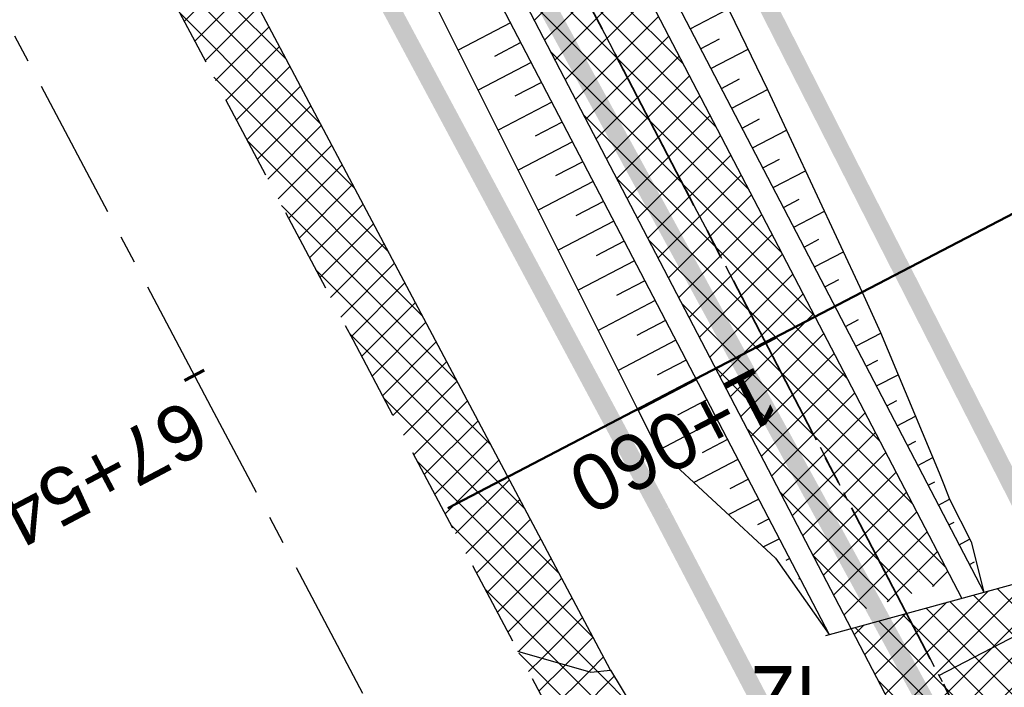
# Model space of a CAD drawing. Header units: metres. Extents: x 7529682 to 7533711, y 5721195 to 5727842.
# Tile 176 of 232: x 7530197 to 7530219, y 5726853 to 5726868. Entities that reach past the tile are written whole.
import ezdxf

# ---------------------------------------------------------------- set-up
doc = ezdxf.new("R2010")
doc.units = ezdxf.units.M
for name, pattern in [('817-dzialki-09-05-04$0$HIDDEN', [0.375, 0.25, -0.125]), ('ACAD_ISO05W100', [33, 24, -3, 0, -3, 0, -3]), ('CENTER', [50.800000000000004, 31.75, -6.35, 6.35, -6.35]), ('CENTER2', [28.575000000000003, 19.05, -3.175, 3.175, -3.175]), ('HIDDEN', [9.524999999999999, 6.35, -3.175])]:
    doc.linetypes.add(name, pattern=pattern)
for name, color, linetype in [('C-DROGI-SYTUACJA', 7, 'Continuous'), ('C-DROGI-SYTUACJA-ETYKIETY', 7, 'Continuous'), ('D-hatch-pobocza', 131, 'Continuous'), ('D-hatch-zjazdy-BA', 244, 'Continuous'), ('D-hatch-zjazdy-kruszywo', 111, 'Continuous'), ('D-pobocza', 60, 'Continuous'), ('D-rowy', 160, 'Continuous'), ('D-skarpa', 2, 'Continuous'), ('D-skarpa-kreskowanie', 2, 'Continuous')]:
    doc.layers.add(name, color=color, linetype=linetype)
for name, color, linetype, lineweight, true_color in [('D-hatch-ciag-pieszo-rowerowy', 7, 'Continuous', 13, 0xff9f80), ('D-LR-etap-III', 7, '817-dzialki-09-05-04$0$HIDDEN', 50, 0x00008f), ('D-przekroje-pop', 7, 'Continuous', 50, 0x000099)]:
    doc.layers.add(name, color=color, linetype=linetype, lineweight=lineweight, true_color=true_color)
for name, color, linetype, lineweight in [('D-krawędzie', 3, 'Continuous', 30), ('D-obrzeża', 2, 'Continuous', 30), ('D-oś', 10, 'CENTER', 30), ('D-pas-drogowy', 7, 'ACAD_ISO05W100', 50), ('D-zjazdy', 202, 'Continuous', 30), ('D-zjazdy-opis', 202, 'Continuous', 30)]:
    doc.layers.add(name, color=color, linetype=linetype, lineweight=lineweight)
doc.layers.add('poprzeczki', color=7, linetype='Continuous', true_color=0x0000c7)
doc.styles.add('2mm08', font='arial.ttf', dxfattribs={"width": 0.8})
doc.styles.get("Standard").update_dxf_attribs({"font": 'arial.ttf'})
pattern_1 = [(45, (0.8765760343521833, 0.4840681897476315), (-0.3367596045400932, 0.3367596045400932), []), (135, (0.8765760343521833, 0.4840681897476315), (-0.3367596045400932, -0.3367596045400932), [])]
pattern_2 = [(45, (0, 0), (-0.3367596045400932, 0.3367596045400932), []), (135, (0, 0), (-0.3367596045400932, -0.3367596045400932), [])]

# ---------------------------------------------------------------- blocks, each defined once
blk = doc.blocks.new('AeccTickLine')
at = {"color": 0, "linetype": 'ByBlock', "lineweight": -2}
blk.add_line((0, 1), (-3.673819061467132e-16, -1), dxfattribs=at)

msp = doc.modelspace()

# ---------------------------------------------------------------- hatches: boundary and pattern name
at = {"layer": 'D-hatch-ciag-pieszo-rowerowy'}
h = msp.add_hatch(dxfattribs=at)
h.set_pattern_fill('ANSI37', color=256, scale=0.15, style=0)
h.set_pattern_definition(pattern_1)
h.paths.add_polyline_path([(7530123.559213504, 5727032.0472378), (7530121.363431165, 5727030.851983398), (7530132.878471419, 5727009.502004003), (7530158.915773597, 5726960.858151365), (7530182.682878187, 5726916.746119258), (7530203.558300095, 5726876.949199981), (7530215.075437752, 5726854.837069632), (7530217.476586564, 5726855.638899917), (7530205.773892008, 5726878.107287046), (7530184.890337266, 5726917.919710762), (7530161.118272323, 5726962.040949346), (7530135.080715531, 5727010.685277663)])
at = {"layer": 'D-hatch-pobocza'}
h = msp.add_hatch(dxfattribs=at)
h.set_pattern_fill('ANSI37', color=256, scale=0.15, style=0)
h.set_pattern_definition(pattern_2)
h.paths.add_polyline_path([(7530159.28, 5726948.82), (7530146.429999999, 5726973.35), (7530133.179999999, 5726997.96), (7530120.769999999, 5727021.75), (7530102.37, 5727056.4), (7530093.404664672, 5727074.093035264), (7530092.053597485, 5727072.892086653), (7530098.687472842, 5727060.36179238), (7530131.997785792, 5726997.210008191), (7530163.821737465, 5726937.096607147), (7530204.081352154, 5726861.012519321), (7530207.770984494, 5726854.046852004), (7530209.4, 5726853.58), (7530209.844131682, 5726853.621519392), (7530193.42, 5726884.56), (7530185.309999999, 5726899.91), (7530173.059999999, 5726923.22)])
at = {"layer": 'D-hatch-zjazdy-BA'}
h = msp.add_hatch(dxfattribs=at)
h.set_pattern_fill('ANSI37', color=256, scale=0.15, style=0)
h.set_pattern_definition(pattern_1)
h.paths.add_polyline_path([(7530218.818575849, 5726855.542377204), (7530215.223056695, 5726854.553651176), (7530216.574564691, 5726851.958846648), (7530220.029018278, 5726853.191564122)])
at = {"layer": 'D-hatch-zjazdy-kruszywo'}
h = msp.add_hatch(dxfattribs=at)
h.set_pattern_fill('ANSI37', color=256, scale=0.15, style=0)
h.set_pattern_definition(pattern_2)
h.paths.add_polyline_path([(7530209.844131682, 5726853.621519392), (7530209.4, 5726853.58), (7530207.770984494, 5726854.046852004), (7530211.150684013, 5726847.666307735), (7530212.464239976, 5726849.277466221)])

# ---------------------------------------------------------------- linework, layer by layer
at = {"layer": 'C-DROGI-SYTUACJA', "color": 10, "linetype": 'CENTER2', "lineweight": 35, "ltscale": 0.2}
msp.add_lwpolyline([(7529994.784814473, 5727271.452278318), (7530014.918624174, 5727233.117987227), (7530030.611190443, 5727203.571422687), (7530048.95165067, 5727168.884096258), (7530066.58439081, 5727135.608591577), (7530088.791572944, 5727092.929201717), (7530119.442360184, 5727037.047053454), (7530133.979593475, 5727010.093640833), (7530160.01702296, 5726961.449550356), (7530183.786607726, 5726917.332915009), (7530204.666096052, 5726877.528243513), (7530227.908566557, 5726832.904262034), (7530259.102442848, 5726774.825526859, 0.06358496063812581), (7530264.988877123, 5726766.578101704), (7530268.469625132, 5726762.818326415, -0.06508397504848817), (7530272.968742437, 5726756.474687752), (7530281.4242284, 5726740.503672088, -0.06508397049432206), (7530284.141528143, 5726733.216691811), (7530284.890711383, 5726729.972348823, 0.06446268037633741), (7530289.361782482, 5726717.936811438), (7530322.483990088, 5726654.998261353), (7530339.922145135, 5726621.886334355)], format="xyb", dxfattribs=at)
at = {"layer": 'D-krawędzie', "linetype": 'HIDDEN', "ltscale": 0.3}
msp.add_lwpolyline([(7529971.475882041, 5727300.786382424), (7530006.701701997, 5727234.141132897), (7530044.198460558, 5727163.133456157), (7530082.890091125, 5727090.20043586), (7530098.687472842, 5727060.36179238), (7530131.997785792, 5726997.210008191), (7530163.821737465, 5726937.096607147), (7530204.081352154, 5726861.012519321), (7530247.819962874, 5726778.438272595), (7530252.219999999, 5726770.26), (7530259.735272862, 5726756.89951491), (7530263.781713, 5726749.286762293), (7530270.196482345, 5726737.095956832), (7530272.433334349, 5726732.818899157), (7530276.00888925, 5726725.597700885), (7530279.7, 5726718.02), (7530284.501430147, 5726708.939695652), (7530291.375516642, 5726695.939652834), (7530296.045865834, 5726687.107244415), (7530304.46414878, 5726671.186868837), (7530316.603827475, 5726648.181421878)], dxfattribs=at)
at = {"layer": 'D-LR-etap-III', "ltscale": 10, "flags": 128}
msp.add_lwpolyline([(7531750.474471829, 5723895.103125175, 0.4, 0.4, 0), (7531750.505, 5723895.13, 0.4, 0.4, 0), (7531682.71, 5724022.92, 0.4, 0.4, 0), (7531619.177023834, 5724147.203692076, 0.4, 0.4, 0), (7531592.308960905, 5724198.48863389, 0.4, 0.4, 0), (7531553.263875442, 5724272.918564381, 0.4, 0.4, 0), (7531504.019999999, 5724366.79, 0.4, 0.4, 0), (7531482.09, 5724407.62, 0.4, 0.4, 0), (7531412.350402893, 5724541.182759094, 0.4, 0.4, 0), (7531388.463669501, 5724586.929768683, 0.4, 0.4, 0), (7531345.12, 5724669.94, 0.4, 0.4, 0), (7531127.66, 5725081.67, 0.4, 0.4, 0), (7531059.253139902, 5725211.040795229, 0.4, 0.4, 0), (7531008.007244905, 5725307.953830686, 0.4, 0.4, 0), (7530964.181635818, 5725390.835555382, 0.4, 0.4, 0), (7530914.557354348, 5725484.683561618, 0.4, 0.4, 0), (7530865.243241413, 5725577.493975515, 0.4, 0.4, 0), (7530840.085257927, 5725624.058651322, 0.4, 0.4, 0), (7530802.559525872, 5725694.924584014, 0.4, 0.4, 0), (7530755.54, 5725787.51, 0.4, 0.4, 0), (7530708.717810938, 5725876.303221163, 0.4, 0.4, 0), (7530695.12, 5725902.09, 0.4, 0.4, 0), (7530642.91397006, 5726001.07839487, 0.4, 0.4, 0), (7530634.934723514, 5726016.146615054, 0.4, 0.4, 0), (7530610.820000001, 5726061.929999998, 0.4, 0.4, 0), (7530610.820000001, 5726061.929999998, 0.4, 0.4, 0), (7530607.21, 5726063.51, 0.4, 0.4, 0), (7530597.42, 5726080.68, 0.4, 0.4, 0), (7530591.16, 5726088.44, 0.4, 0.4, 0), (7530581.28, 5726107.21, 0.4, 0.4, 0), (7530571.29, 5726130.56, 0.4, 0.4, 0), (7530549.554994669, 5726171.527317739, 0.4, 0.4, 0), (7530531.014309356, 5726206.473807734, 0.4, 0.4, 0), (7530516.461208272, 5726236.016618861, 0.4, 0.4, 0), (7530500.798929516, 5726266.141265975, 0.4, 0.4, 0), (7530491.349999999, 5726283.94, 0.4, 0.4, 0), (7530482.4, 5726303.41, 0.4, 0.4, 0), (7530482.4, 5726303.41, 0.4, 0.4, 0), (7530450.41, 5726357.28, 0.4, 0.4, 0), (7530397.759396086, 5726458.499907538, 0.4, 0.4, 0), (7530334.707815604, 5726583.664702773, 0.4, 0.4, 0), (7530303.939274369, 5726645.167943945, 0.4, 0.4, 0), (7530300.509779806, 5726651.777515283, 0.4, 0.4, 0), (7530289.213532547, 5726671.966724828, 0.4, 0.4, 0), (7530281.54, 5726685.57, 0.4, 0.4, 0), (7530261.37085633, 5726724.163374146, 0.4, 0.4, 0), (7530254.03, 5726738.21, 0.4, 0.4, 0), (7530197.219999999, 5726845.06, 0.4, 0.4, 0), (7530194.71, 5726849.15, 0.4, 0.4, 0), (7530195.92, 5726850.75, 0.4, 0.4, 0), (7530170.546669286, 5726892.961489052, 0.4, 0.4, 0), (7530143.174718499, 5726945.065838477, 0.4, 0.4, 0), (7530105.059999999, 5727018.32, 0.4, 0.4, 0), (7530100.059999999, 5727027.16, 0.4, 0.4, 0), (7530062.318670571, 5727099.625398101, 0.4, 0.4, 0), (7530015.378537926, 5727189.420463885, 0.4, 0.4, 0), (7529983.207960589, 5727250.206596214, 0.4, 0.4, 0), (7529953.284293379, 5727306.74720398, 0.4, 0.4, 0), (7529900.67053443, 5727406.15903814, 0.4, 0.4, 0), (7529890.630239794, 5727425.131178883, 0.4, 0.4, 0), (7529875.155383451, 5727454.426350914, 0.4, 0.4, 0), (7529857.560096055, 5727487.787346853, 0.4, 0.4, 0), (7529835.194401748, 5727530.19312405, 0.4, 0.4, 0), (7529811.740544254, 5727574.662079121, 0.4, 0.4, 0), (7529792.101859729, 5727611.922638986, 0.4, 0.4, 0), (7529768.066117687, 5727657.469613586, 0.4, 0.4, 0), (7529755.210566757, 5727682.131373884, 0.4, 0.4, 0), (7529753.309999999, 5727681.13, 0.4, 0.4, 0), (7529739.21, 5727707.77, 0.4, 0.4, 0), (7529735.394745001, 5727711.251990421, 0.4, 0.4, 0), (7529725.42, 5727730.2, 0.4, 0.4, 0), (7529723.55, 5727729.88, 0.4, 0.4, 0), (7529695.566668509, 5727782.932080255, 0.4, 0.4, 0), (7529717.67971874, 5727794.024357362, 0.4, 0.4, 0), (7529736.274870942, 5727758.647400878, 0.4, 0.4, 0), (7529736.274870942, 5727758.647400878, 0.4, 0.4, 0), (7529744.511003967, 5727750.406106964, 0.4, 0.4, 0), (7529744.511003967, 5727750.406106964, 0.4, 0.4, 0), (7529750.282568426, 5727738.549848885, 0.4, 0.4, 0), (7529777.108510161, 5727687.569424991, 0.4, 0.4, 0), (7529796.51537536, 5727651.329932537, 0.4, 0.4, 0), (7529814.937945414, 5727616.793170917, 0.4, 0.4, 0), (7529839.006722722, 5727572.303976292, 0.4, 0.4, 0), (7529860.617626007, 5727532.509108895, 0.4, 0.4, 0), (7529882.348967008, 5727491.504261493, 0.4, 0.4, 0), (7529904.865139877, 5727449.096370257, 0.4, 0.4, 0), (7529920.747384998, 5727418.884773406, 0.4, 0.4, 0), (7529946.676504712, 5727368.547487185, 0.4, 0.4, 0), (7529972.024701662, 5727320.573310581, 0.4, 0.4, 0), (7529987.740014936, 5727290.153392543, 0.4, 0.4, 0), (7529996.497385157, 5727273.661630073, 0.4, 0.4, 0), (7530017.541471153, 5727234.202689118, 0.4, 0.4, 0), (7530033.053657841, 5727204.864166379, 0.4, 0.4, 0), (7530051.622983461, 5727170.222745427, 0.4, 0.4, 0), (7530069.276612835, 5727137.015751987, 0.4, 0.4, 0), (7530089.385386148, 5727097.533639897, 0.4, 0.4, 0), (7530109.712512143, 5727060.746615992, 0.4, 0.4, 0), (7530136.769722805, 5727011.640131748, 0.4, 0.4, 0), (7530162.446686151, 5726962.743777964, 0.4, 0.4, 0), (7530187.674104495, 5726916.992101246, 0.4, 0.4, 0), (7530207.820739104, 5726879.335323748, 0.4, 0.4, 0), (7530230.625609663, 5726834.518686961, 0.4, 0.4, 0), (7530262.288093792, 5726776.61832811, 0.4, 0.4, 0), (7530277.509672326, 5726760.213143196, 0.4, 0.4, 0), (7530286.036865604, 5726744.106684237, 0.4, 0.4, 0), (7530288.097472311, 5726735.884066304, 0.4, 0.4, 0), (7530290.393870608, 5726725.046963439, 0.4, 0.4, 0), (7530296.17664807, 5726713.582980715, 0.4, 0.4, 0), (7530302.726195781, 5726701.18226779, 0.4, 0.4, 0), (7530325.685047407, 5726657.466383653, 0.4, 0.4, 0), (7530343.243978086, 5726623.648592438, 0.4, 0.4, 0), (7530360.229820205, 5726591.746871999, 0.4, 0.4, 0), (7530383.20855044, 5726548.059469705, 0.4, 0.4, 0), (7530406.017875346, 5726503.605514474, 0.4, 0.4, 0), (7530427.464919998, 5726462.620289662, 0.4, 0.4, 0), (7530447.9278544, 5726424.388014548, 0.4, 0.4, 0), (7530471.126878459, 5726379.920667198, 0.4, 0.4, 0), (7530490.501003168, 5726343.033350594, 0.4, 0.4, 0), (7530509.499458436, 5726306.733076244, 0.4, 0.4, 0), (7530529.890269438, 5726267.244072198, 0.4, 0.4, 0), (7530543.852446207, 5726238.990319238, 0.4, 0.4, 0), (7530554.808897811, 5726218.943990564, 0.4, 0.4, 0), (7530559.027108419, 5726212.223286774, 0.4, 0.4, 0), (7530563.060988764, 5726206.409670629, 0.4, 0.4, 0), (7530566.93354971, 5726200.463543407, 0.4, 0.4, 0), (7530569.771022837, 5726194.901501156, 0.4, 0.4, 0), (7530571.47319415, 5726191.282350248, 0.4, 0.4, 0), (7530572.839142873, 5726188.024533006, 0.4, 0.4, 0), (7530575.295071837, 5726182.034664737, 0.4, 0.4, 0), (7530579.736851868, 5726173.306070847, 0.4, 0.4, 0), (7530583.3, 5726167.41, 0.4, 0.4, 0), (7530593.4, 5726163.33, 0.4, 0.4, 0), (7530598.618375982, 5726155.264489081, 0.4, 0.4, 0), (7530608.258304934, 5726140.497132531, 0.4, 0.4, 0), (7530603.269999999, 5726136.83, 0.4, 0.4, 0), (7530606.53, 5726131.84, 0.4, 0.4, 0), (7530604.239057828, 5726124.21679044, 0.4, 0.4, 0), (7530605.847136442, 5726121.630127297, 0.4, 0.4, 0), (7530608.971611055, 5726116.164124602, 0.4, 0.4, 0), (7530618.114293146, 5726097.791111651, 0.4, 0.4, 0), (7530651.213125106, 5726034.959524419, 0.4, 0.4, 0), (7530670.243741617, 5725998.61095082, 0.4, 0.4, 0), (7530698.075474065, 5725945.952624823, 0.4, 0.4, 0), (7530716.505955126, 5725911.3051464, 0.4, 0.4, 0), (7530735.223454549, 5725875.667401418, 0.4, 0.4, 0), (7530752.504235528, 5725842.154920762, 0.4, 0.4, 0), (7530778.310652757, 5725793.501254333, 0.4, 0.4, 0), (7530797.499961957, 5725756.381811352, 0.4, 0.4, 0), (7530812.518974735, 5725728.28874362, 0.4, 0.4, 0), (7530820.039295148, 5725713.160404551, 0.4, 0.4, 0), (7530822.422446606, 5725710.193574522, 0.4, 0.4, 0), (7530833.154893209, 5725688.800634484, 0.4, 0.4, 0), (7530849.629354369, 5725656.158601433, 0.4, 0.4, 0), (7530867.98290276, 5725621.963939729, 0.4, 0.4, 0), (7530872.629809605, 5725612.88760475, 0.4, 0.4, 0), (7530880.354488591, 5725597.594500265, 0.4, 0.4, 0), (7530883.839446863, 5725593.389159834, 0.4, 0.4, 0), (7530891.782113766, 5725587.763349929, 0.4, 0.4, 0), (7530895.038670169, 5725584.280746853, 0.4, 0.4, 0), (7530897.033644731, 5725580.941110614, 0.4, 0.4, 0), (7530900.951646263, 5725579.945856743, 0.4, 0.4, 0), (7530904.80970798, 5725571.977328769, 0.4, 0.4, 0), (7530903.682362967, 5725568.566434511, 0.4, 0.4, 0), (7530908.900614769, 5725558.844845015, 0.4, 0.4, 0), (7530910.252030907, 5725545.671606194, 0.4, 0.4, 0), (7530912.872986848, 5725538.645543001, 0.4, 0.4, 0), (7530945.278171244, 5725478.464284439, 0.4, 0.4, 0), (7530959.692318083, 5725450.24628822, 0.4, 0.4, 0), (7531002.82670893, 5725368.192370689, 0.4, 0.4, 0), (7531044.703532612, 5725290.314293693, 0.4, 0.4, 0), (7531064.098839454, 5725253.212562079, 0.4, 0.4, 0), (7531083.010253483, 5725216.677517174, 0.4, 0.4, 0), (7531113.013137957, 5725158.465613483, 0.4, 0.4, 0), (7531137.364304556, 5725113.07076138, 0.4, 0.4, 0), (7531150.830830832, 5725086.711759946, 0.4, 0.4, 0), (7531159.745663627, 5725076.640848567, 0.4, 0.4, 0), (7531166.309999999, 5725074.58, 0.4, 0.4, 0), (7531172.29, 5725062.58, 0.4, 0.4, 0), (7531170.589828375, 5725055.605912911, 0.4, 0.4, 0), (7531173.732823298, 5725044.080706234, 0.4, 0.4, 0), (7531215.342008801, 5724964.859648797, 0.4, 0.4, 0), (7531238.054496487, 5724921.684649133, 0.4, 0.4, 0), (7531262.389821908, 5724875.282876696, 0.4, 0.4, 0), (7531295.587160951, 5724811.265731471, 0.4, 0.4, 0), (7531348.487908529, 5724712.362812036, 0.4, 0.4, 0), (7531363.740817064, 5724682.68394264, 0.4, 0.4, 0), (7531366.986905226, 5724675.865317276, 0.4, 0.4, 0), (7531382.541261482, 5724646.110625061, 0.4, 0.4, 0), (7531401.299165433, 5724610.874551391, 0.4, 0.4, 0), (7531428.964837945, 5724558.862274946, 0.4, 0.4, 0), (7531449.111202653, 5724520.397801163, 0.4, 0.4, 0), (7531477.292992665, 5724465.831467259, 0.4, 0.4, 0), (7531500.996290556, 5724421.112506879, 0.4, 0.4, 0), (7531512.121834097, 5724400.549045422, 0.4, 0.4, 0), (7531513.78163794, 5724396.757451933, 0.4, 0.4, 0), (7531526.32, 5724379.39, 0.4, 0.4, 0), (7531566.783642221, 5724302.73628205, 0.4, 0.4, 0), (7531578.579156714, 5724282.774819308, 0.4, 0.4, 0), (7531584.232619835, 5724273.111246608, 0.4, 0.4, 0), (7531590.109283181, 5724263.508189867, 0.4, 0.4, 0), (7531593.027899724, 5724258.771479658, 0.4, 0.4, 0), (7531595.711841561, 5724254.226824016, 0.4, 0.4, 0), (7531601.659976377, 5724243.898197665, 0.4, 0.4, 0), (7531606.097733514, 5724235.986407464, 0.4, 0.4, 0), (7531609.382207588, 5724230.799061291, 0.4, 0.4, 0), (7531611.580260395, 5724227.671180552, 0.4, 0.4, 0), (7531612.707802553, 5724225.86410867, 0.4, 0.4, 0), (7531618.665224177, 5724214.480919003, 0.4, 0.4, 0), (7531619.885522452, 5724212.333950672, 0.4, 0.4, 0), (7531620.931818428, 5724210.787064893, 0.4, 0.4, 0), (7531623.518605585, 5724207.111542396, 0.4, 0.4, 0), (7531626.143926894, 5724203.61306897, 0.4, 0.4, 0), (7531632.022984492, 5724196.485954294, 0.4, 0.4, 0), (7531653.949089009, 5724152.617641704, 0.4, 0.4, 0), (7531656.750690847, 5724143.103797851, 0.4, 0.4, 0), (7531659.61440691, 5724133.254504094, 0.4, 0.4, 0), (7531661.627147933, 5724128.646047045, 0.4, 0.4, 0.01093811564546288), (7531674.314987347, 5724101.43546424, 0.4, 0.4, 0), (7531685.137626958, 5724081.408252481, 0.4, 0.4, 0), (7531692.159945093, 5724066.277333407, 0.4, 0.4, 0), (7531699.662164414, 5724051.388120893, 0.4, 0.4, 0), (7531704.480624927, 5724040.808561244, 0.4, 0.4, 0), (7531704.480624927, 5724040.808561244, 0.4, 0.4, 0), (7531704.401251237, 5724037.368913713, 0.4, 0.4, 0), (7531720.383609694, 5724003.441317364, 0.4, 0.4, 0), (7531728.79890528, 5723986.206298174, 0.4, 0.4, 0), (7531733.237926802, 5723977.192631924, 0.4, 0.4, 0), (7531736.750027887, 5723969.505210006, 0.4, 0.4, 0), (7531737.336143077, 5723968.518916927, 0.4, 0.4, 0), (7531738.285051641, 5723967.699360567, 0.4, 0.4, 0), (7531742.180915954, 5723962.346428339, 0.4, 0.4, 0), (7531744.286141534, 5723958.615526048, 0.4, 0.4, 0), (7531755.393260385, 5723944.192617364, 0.4, 0.4, 0), (7531758.69, 5723936.76, 0.4, 0.4, 0), (7531780.08, 5723929.25, 0.4, 0.4, 0), (7531792.611989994, 5723906.337708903, 0.4, 0.4, 0), (7531792.611989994, 5723906.337708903, 0.4, 0.4, 0), (7531756.962094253, 5723883.055323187, 0.4, 0.4, 0), (7531750.46, 5723895.130000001, 0.4, 0.4, 0), (7531750.46, 5723895.130000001, 0, 0, 0)], format="xyseb", dxfattribs=at)
at = {"layer": 'D-obrzeża'}
for points in [[(7530255.070830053, 5726779.690066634), (7530226.803596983, 5726832.319792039), (7530203.558300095, 5726876.949199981), (7530182.682878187, 5726916.746119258), (7530158.915773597, 5726960.858151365), (7530132.878471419, 5727009.502004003), (7530118.344271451, 5727036.449792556), (7530087.649834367, 5727092.411522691), (7530086.699342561, 5727094.242115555), (7530065.47768309, 5727135.027454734), (7530047.847139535, 5727168.298814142), (7530029.506689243, 5727202.986120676), (7530013.813315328, 5727232.534205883), (7529993.681375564, 5727270.864936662)], [(7530217.688691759, 5726855.231672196), (7530205.773892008, 5726878.107287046), (7530184.890337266, 5726917.919710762), (7530161.118272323, 5726962.040949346), (7530135.080715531, 5727010.685277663), (7530120.540448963, 5727037.644314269), (7530099.717629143, 5727075.608230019)]]:
    msp.add_lwpolyline(points, dxfattribs=at)
at = {"layer": 'D-oś', "ltscale": 0.1}
msp.add_lwpolyline([(7530313.508365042, 5726646.547986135), (7530301.370075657, 5726669.550802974), (7530292.95179271, 5726685.471178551), (7530288.281443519, 5726694.303586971), (7530281.407357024, 5726707.303629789), (7530276.578826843, 5726716.435184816), (7530272.867295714, 5726724.054807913), (7530269.313944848, 5726731.231162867), (7530267.097066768, 5726735.470028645), (7530260.687746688, 5726747.650478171), (7530256.664309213, 5726755.219954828), (7530249.153360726, 5726768.572752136), (7530244.732367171, 5726776.789976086), (7530200.987754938, 5726859.375553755), (7530160.728462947, 5726935.45903188), (7530128.903273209, 5726995.57477155), (7530095.592978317, 5727058.726521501), (7530079.798237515, 5727088.5601794), (7530041.105041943, 5727161.496149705), (7530003.607351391, 5727232.505591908), (7529968.380651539, 5727299.152506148)], dxfattribs=at)
at = {"layer": 'D-oś', "ltscale": 0.03}
msp.add_lwpolyline([(7529994.784814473, 5727271.452278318), (7530014.918624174, 5727233.117987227), (7530030.611190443, 5727203.571422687), (7530048.95165067, 5727168.884096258), (7530066.58439081, 5727135.608591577), (7530088.791572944, 5727092.929201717), (7530119.442360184, 5727037.047053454), (7530133.979593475, 5727010.093640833), (7530160.01702296, 5726961.449550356), (7530183.786607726, 5726917.332915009), (7530204.666096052, 5726877.528243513), (7530227.908566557, 5726832.904262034), (7530259.102442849, 5726774.825526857, 0.06358496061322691), (7530264.988877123, 5726766.578101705), (7530268.469625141, 5726762.818326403, -0.06508397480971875), (7530272.968742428, 5726756.474687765), (7530281.424228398, 5726740.503672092, -0.06508397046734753), (7530284.141528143, 5726733.216691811), (7530284.890711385, 5726729.972348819, 0.06446268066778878), (7530289.361782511, 5726717.936811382), (7530322.48423269, 5726654.997800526)], format="xyb", dxfattribs=at)
at = {"layer": 'D-pas-drogowy', "ltscale": 0.2, "flags": 128}
msp.add_lwpolyline([(7531633.018560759, 5724182.834272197, 0.4, 0.4, 0), (7531617.558899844, 5724211.608162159, 0.4, 0.4, 0), (7531566.783642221, 5724302.73628205, 0.4, 0.4, 0), (7531538.419082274, 5724356.469679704, 0.4, 0.4, 0), (7531526.32, 5724379.39, 0.4, 0.4, 0), (7531516.102085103, 5724393.607319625, 0.4, 0.4, 0.001485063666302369), (7531513.78037409, 5724396.837773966, 0.4, 0.4, 0), (7531501.87, 5724413.41, 0.4, 0.4, 0), (7531474.926107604, 5724464.507896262, 0.4, 0.4, 0), (7531446.200436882, 5724518.992313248, 0.4, 0.4, 0), (7531424.962185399, 5724559.262257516, 0.4, 0.4, 0), (7531398.444460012, 5724609.565801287, 0.4, 0.4, 0), (7531379.647455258, 5724645.216004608, 0.4, 0.4, 0), (7531365.23, 5724672.56, 0.4, 0.4, 0), (7531341.305752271, 5724717.915356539, 0.4, 0.4, 0), (7531312.899996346, 5724771.788898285, 0.4, 0.4, 0), (7531292.590923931, 5724810.306502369, 0.4, 0.4, 0), (7531259.391619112, 5724873.271351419, 0.4, 0.4, 0), (7531233.740401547, 5724921.922582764, 0.4, 0.4, 0), (7531203.072738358, 5724980.092044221, 0.4, 0.4, 0), (7531173.471398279, 5725036.225177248, 0.4, 0.4, 0), (7531168.269999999, 5725046.09, 0.4, 0.4, 0), (7531172.29, 5725062.58, 0.4, 0.4, 0), (7531166.309999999, 5725074.58, 0.4, 0.4, 0), (7531150.32, 5725079.6, 0.4, 0.4, 0), (7531141.5, 5725096.43, 0.4, 0.4, 0), (7531109.311735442, 5725157.814415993, 0.4, 0.4, 0), (7531086.641300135, 5725201.047918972, 0.4, 0.4, 0), (7531059.198258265, 5725253.383662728, 0.4, 0.4, 0), (7531028.206828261, 5725312.48946212, 0.4, 0.4, 0), (7530999.104694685, 5725367.990143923, 0.4, 0.4, 0), (7530956.247527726, 5725449.724815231, 0.4, 0.4, 0), (7530924.397774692, 5725510.463768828, 0.4, 0.4, 0), (7530897.509999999, 5725561.74, 0.4, 0.4, 0), (7530894.46, 5725566.14, 0.4, 0.4, 0), (7530892.16, 5725570.49, 0.4, 0.4, 0), (7530869.362688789, 5725613.307018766, 0.4, 0.4, 0), (7530861.693971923, 5725627.704613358, 0.4, 0.4, 0), (7530852.74, 5725644.52, 0.4, 0.4, 0), (7530831.509999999, 5725684.2, 0.4, 0.4, 0), (7530811.13, 5725722.52, 0.4, 0.4, 0), (7530792.3476413, 5725757.940652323, 0.4, 0.4, 0), (7530768.03, 5725803.8, 0.4, 0.4, 0), (7530748.768542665, 5725840.178507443, 0.4, 0.4, 0), (7530727.7, 5725879.97, 0.4, 0.4, 0), (7530712.0981582, 5725909.54523909, 0.4, 0.4, 0), (7530693.644105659, 5725944.645156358, 0.4, 0.4, 0), (7530665.702224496, 5725997.538976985, 0.4, 0.4, 0), (7530641.759999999, 5726042.88, 0.4, 0.4, 0), (7530616.5, 5726091.48, 0.4, 0.4, 0), (7530604.628439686, 5726114.319880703, 0.4, 0.4, -0.007762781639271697), (7530602.5, 5726118.43, 0.4, 0.4, 0), (7530603.992037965, 5726123.394821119, 0.4, 0.4, 0), (7530606.53, 5726131.84, 0.4, 0.4, 0), (7530603.269999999, 5726136.83, 0.4, 0.4, 0), (7530593.775620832, 5726151.368713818, 0.4, 0.4, 0), (7530590.202637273, 5726156.84001263, 0.4, 0.4, 0), (7530583.3, 5726167.41, 0.4, 0.4, 0), (7530580.578343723, 5726170.427567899, 0.4, 0.4, 0), (7530575.849999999, 5726175.67, 0.4, 0.4, 0), (7530569.009999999, 5726186.66, 0.4, 0.4, 0), (7530562.555322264, 5726199.189409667, 0.4, 0.4, 0), (7530555.67, 5726211.39, 0.4, 0.4, 0), (7530548.29, 5726224.23, 0.4, 0.4, 0), (7530540.58, 5726237.71, 0.4, 0.4, 0), (7530532.679999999, 5726252.65, 0.4, 0.4, 0), (7530524.059999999, 5726269.35, 0.4, 0.4, 0), (7530502.82, 5726309.91, 0.4, 0.4, 0), (7530488.83, 5726336.63, 0.4, 0.4, 0), (7530466.03, 5726380.16, 0.4, 0.4, 0), (7530438.469999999, 5726432.77, 0.4, 0.4, 0), (7530424.53, 5726459.09, 0.4, 0.4, 0), (7530401.63, 5726502.97, 0.4, 0.4, 0), (7530383.38, 5726538.06, 0.4, 0.4, 0), (7530353.969999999, 5726593.52, 0.4, 0.4, 0), (7530338.469999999, 5726622.74, 0.4, 0.4, 0), (7530322.009999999, 5726653.88, 0.4, 0.4, 0), (7530297.54, 5726700.33, 0.4, 0.4, 0), (7530287.38, 5726719.6, 0.4, 0.4, 0), (7530285.94993921, 5726722.315508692, 0.4, 0.4, 0), (7530280.259999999, 5726733.12, 0.4, 0.4, 0), (7530266.73, 5726758.74, 0.4, 0.4, 0), (7530260.42, 5726770.47, 0.4, 0.4, 0), (7530253.25, 5726783.82, 0.4, 0.4, 0), (7530244.95, 5726799.33, 0.4, 0.4, 0), (7530239.389999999, 5726808.49, 0.4, 0.4, 0), (7530238.29, 5726807.9, 0.4, 0.4, 0), (7530218.11, 5726850.67, 0.4, 0.4, 0), (7530175.906646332, 5726928.168028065, 0.4, 0.4, 0), (7530096.679999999, 5727076.15, 0.4, 0.4, 0), (7530094.679999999, 5727079.89, 0.4, 0.4, 0), (7530064.59693469, 5727135.522637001, 0.4, 0.4, 0), (7530046.730970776, 5727168.8921561, 0.4, 0.4, 0), (7530025.803045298, 5727208.461374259, 0.4, 0.4, 0), (7530012.846501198, 5727232.979315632, 0.4, 0.4, 0), (7529994.15, 5727268.45, 0.4, 0.4, 0), (7529981.670868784, 5727291.93018666, 0.4, 0.4, 0), (7529949.889999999, 5727351.73, 0.4, 0.4, 0), (7529924.75, 5727399.03, 0.4, 0.4, 0), (7529915.515824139, 5727417.099754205, 0.4, 0.4, 0), (7529885.83, 5727475.19, 0.4, 0.4, 0), (7529862.559999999, 5727519.97, 0.4, 0.4, 0), (7529852.984923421, 5727538.191086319, 0.4, 0.4, 0), (7529836.513084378, 5727569.51130111, 0.4, 0.4, 0), (7529815.36890814, 5727609.140983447, 0.4, 0.4, 0), (7529792.795203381, 5727651.247499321, 0.4, 0.4, 0), (7529774.199114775, 5727685.858348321, 0.4, 0.4, 0), (7529746.966026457, 5727736.059440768, 0.4, 0.4, 0), (7529733.92, 5727757.62, 0.4, 0.4, 0), (7529708.607472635, 5727806.388536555, 0.4, 0.4, 0), (7529688.491967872, 5727796.344621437, 0.4, 0.4, 0), (7529723.55, 5727729.88, 0.4, 0.4, 0), (7529725.42, 5727730.2, 0.4, 0.4, 0), (7529735.38, 5727711.28, 0.4, 0.4, 0), (7529739.21, 5727707.77, 0.4, 0.4, 0), (7529753.309999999, 5727681.13, 0.4, 0.4, 0), (7529755.178396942, 5727682.114424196, 0.4, 0.4, 0), (7529792.101859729, 5727611.922638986, 0.4, 0.4, 0), (7529811.740544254, 5727574.662079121, 0.4, 0.4, 0), (7529835.194401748, 5727530.19312405, 0.4, 0.4, 0), (7529857.560096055, 5727487.787346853, 0.4, 0.4, 0), (7529875.155383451, 5727454.426350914, 0.4, 0.4, 0), (7529890.630239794, 5727425.131178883, 0.4, 0.4, 0), (7529900.67053443, 5727406.15903814, 0.4, 0.4, 0), (7529953.284293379, 5727306.74720398, 0.4, 0.4, 0), (7529983.207960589, 5727250.206596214, 0.4, 0.4, 0), (7530015.378537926, 5727189.420463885, 0.4, 0.4, 0), (7530062.318670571, 5727099.625398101, 0.4, 0.4, 0), (7530100.059999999, 5727027.16, 0.4, 0.4, 0), (7530105.059999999, 5727018.32, 0.4, 0.4, 0), (7530143.174718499, 5726945.065838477, 0.4, 0.4, 0), (7530170.546669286, 5726892.961489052, 0.4, 0.4, 0), (7530195.92, 5726850.75, 0.4, 0.4, 0), (7530194.71, 5726849.15, 0.4, 0.4, 0), (7530197.219999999, 5726845.06, 0.4, 0.4, 0), (7530254.03, 5726738.21, 0.4, 0.4, 0), (7530261.37085633, 5726724.163374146, 0.4, 0.4, 0), (7530281.54, 5726685.57, 0.4, 0.4, 0), (7530289.213532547, 5726671.966724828, 0.4, 0.4, 0), (7530300.509779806, 5726651.777515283, 0.4, 0.4, 0), (7530303.939274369, 5726645.167943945, 0.4, 0.4, 0), (7530334.707815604, 5726583.664702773, 0.4, 0.4, 0), (7530397.759396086, 5726458.499907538, 0.4, 0.4, 0), (7530450.41, 5726357.28, 0.4, 0.4, 0), (7530482.4, 5726303.41, 0.4, 0.4, 0), (7530483.687990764, 5726301.003383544, 0.4, 0.4, 0), (7530491.349999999, 5726283.94, 0.4, 0.4, 0), (7530512.67, 5726243.78, 0.4, 0.4, 0), (7530529.429999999, 5726209.46, 0.4, 0.4, 0), (7530571.29, 5726130.56, 0.4, 0.4, 0), (7530581.28, 5726107.21, 0.4, 0.4, 0), (7530591.16, 5726088.44, 0.4, 0.4, 0), (7530597.42, 5726080.68, 0.4, 0.4, 0), (7530607.21, 5726063.51, 0.4, 0.4, 0), (7530610.820000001, 5726061.929999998, 0.4, 0.4, 0), (7530634.934723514, 5726016.146615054, 0.4, 0.4, 0), (7530642.91397006, 5726001.07839487, 0.4, 0.4, 0), (7530695.12, 5725902.09, 0.4, 0.4, 0), (7530708.717810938, 5725876.303221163, 0.4, 0.4, 0), (7530755.54, 5725787.51, 0.4, 0.4, 0), (7530802.559525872, 5725694.924584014, 0.4, 0.4, 0), (7530840.085257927, 5725624.058651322, 0.4, 0.4, 0), (7530865.243241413, 5725577.493975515, 0.4, 0.4, 0), (7530914.557354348, 5725484.683561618, 0.4, 0.4, 0), (7530964.181635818, 5725390.835555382, 0.4, 0.4, 0), (7531008.007244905, 5725307.953830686, 0.4, 0.4, 0), (7531059.253139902, 5725211.040795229, 0.4, 0.4, 0), (7531127.66, 5725081.67, 0.4, 0.4, 0), (7531345.12, 5724669.94, 0.4, 0.4, 0), (7531388.463669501, 5724586.929768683, 0.4, 0.4, 0), (7531412.350402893, 5724541.182759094, 0.4, 0.4, 0), (7531482.09, 5724407.62, 0.4, 0.4, 0), (7531504.019999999, 5724366.79, 0.4, 0.4, 0), (7531519.374444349, 5724337.520497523, 0.4, 0.4, 0), (7531563.748815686, 5724252.931583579, 0.4, 0.4, 0), (7531602.175111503, 5724179.681224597, 0.4, 0.4, 0), (7531619.177023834, 5724147.203692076, 0.4, 0.4, 0), (7531625.038493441, 5724135.63500206, 0.4, 0.4, 0), (7531656.796442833, 5724073.31633882, 0.4, 0.4, 0), (7531675.12, 5724037.36, 0.4, 0.4, 0), (7531682.71, 5724022.92, 0.4, 0.4, 0), (7531705.565196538, 5723979.810545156, 0.4, 0.4, 0), (7531736.605941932, 5723921.261514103, 0.4, 0.4, 0), (7531750.46, 5723895.130000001, 0.4, 0.4, 0), (7531740.769999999, 5723886.56, 0.4, 0.4, 0), (7531732.86, 5723885, 0.4, 0.4, 0), (7531722.179999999, 5723887.77, 0.4, 0.4, 0), (7531729.87, 5723862.17, 0.4, 0.4, 0), (7531742.92, 5723861.93, 0.4, 0.4, 0), (7531763.71, 5723859.52, 0.4, 0.4, 0), (7531768.42, 5723854.12, 0.4, 0.4, 0), (7531787.42, 5723817.97, 0.4, 0.4, 0), (7531795.57, 5723809.82, 0.4, 0.4, 0), (7531816.346897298, 5723819.850397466, 0.4, 0.4, 0), (7531816.346897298, 5723819.850397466, 0.4, 0.4, 0), (7531805.059999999, 5723843.23, 0.4, 0.4, 0), (7531803.61, 5723886.23, 0.4, 0.4, 0), (7531803.61, 5723886.23, 0.4, 0.4, 0), (7531780.08, 5723929.25, 0.4, 0.4, 0), (7531758.69, 5723936.76, 0.4, 0.4, 0), (7531749.3590272, 5723946.412126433, 0.4, 0.4, 0), (7531742.71, 5723953.29, 0.4, 0.4, 0), (7531735.177368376, 5723967.877529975, 0.4, 0.4, 0), (7531722.37, 5723992.68, 0.4, 0.4, 0), (7531705.041669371, 5724030.885563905, 0.4, 0.4, 0), (7531699.469999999, 5724043.17, 0.4, 0.4, 0), (7531692.69, 5724058.11, 0.4, 0.4, 0), (7531679.672010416, 5724084.016803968, 0.4, 0.4, 0), (7531674.55, 5724094.21, 0.4, 0.4, 0), (7531666.633166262, 5724114.002855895, 0.4, 0.4, 0), (7531649, 5724153.82, 0.4, 0.4, 0), (7531641.49, 5724149.34, 0.4, 0.4, 0), (7531626.04, 5724179.34, 0.4, 0.4, 0), (7531633.03, 5724182.84, 0, 0, 0)], format="xyseb", dxfattribs=at)
at = {"layer": 'D-pobocza'}
for points in [[(7529998.605358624, 5727267.941621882), (7530016.466056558, 5727233.935281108), (7530032.157492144, 5727204.390845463), (7530050.498179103, 5727169.703089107), (7530068.133781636, 5727136.422183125), (7530090.335136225, 5727093.753992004), (7530120.979684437, 5727037.883218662), (7530135.521164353, 5727010.921932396), (7530161.558772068, 5726962.277508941), (7530185.331829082, 5726918.154429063), (7530206.217010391, 5726878.338904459), (7530218.181818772, 5726855.367276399)], [(7529995.799622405, 5727265.75654029), (7530013.37119179, 5727232.300693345), (7530029.06488876, 5727202.751999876), (7530047.405122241, 5727168.065103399), (7530065.034999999, 5727134.795000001), (7530087.248009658, 5727092.104411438), (7530117.905035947, 5727036.210888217), (7530132.438022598, 5727009.265349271), (7530158.475273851, 5726960.621591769), (7530182.241386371, 5726916.511400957), (7530203.115181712, 5726876.717582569), (7530214.729929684, 5726854.418046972)], [(7530209.844131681, 5726853.621519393), (7530193.42, 5726884.56), (7530185.309999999, 5726899.91), (7530173.059999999, 5726923.22), (7530159.28, 5726948.82), (7530146.429999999, 5726973.35), (7530133.179999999, 5726997.96), (7530120.769999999, 5727021.75), (7530102.37, 5727056.4), (7530093.404664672, 5727074.093035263)]]:
    msp.add_lwpolyline(points, dxfattribs=at)
at = {"layer": 'D-przekroje-pop'}
msp.add_lwpolyline([(7530220.129100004, 5726864.498661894), (7530213.304102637, 5726860.943851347), (7530206.208842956, 5726857.248274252)], dxfattribs=at)
at = {"layer": 'D-rowy', "linetype": 'HIDDEN', "ltscale": 0.1, "const_width": 0.4, "flags": 128}
for points in [[(7530210.965394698, 5726857.16211251), (7530158.808792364, 5726954.519938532), (7530122.464669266, 5727022.753138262), (7530095.922217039, 5727072.858853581), (7530086.314342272, 5727091.113489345), (7530063.160349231, 5727134.708802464), (7530033.596430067, 5727190.758948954), (7530021.340025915, 5727213.675792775), (7530002.618519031, 5727249.035669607), (7529995.395546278, 5727262.502730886), (7529988.788851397, 5727275.205991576), (7529976.334113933, 5727299.005978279), (7529958.125259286, 5727333.487695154), (7529939.362448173, 5727369.129441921), (7529923.146313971, 5727399.734195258), (7529918.218542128, 5727408.984561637), (7529909.126483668, 5727427.527341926), (7529905.375875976, 5727434.673095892), (7529896.191914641, 5727451.151510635), (7529887.55708824, 5727467.230740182), (7529877.124171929, 5727486.656759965), (7529866.165565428, 5727506.778058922), (7529855.760289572, 5727526.176090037), (7529840.706671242, 5727554.897669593), (7529824.517708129, 5727585.588223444), (7529810.515313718, 5727612.292486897), (7529795.682036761, 5727640.076805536), (7529780.37897635, 5727668.689653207), (7529772.315107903, 5727684.077842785), (7529762.635420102, 5727702.446986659), (7529747.00719319, 5727732.117330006), (7529740.675640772, 5727744.953535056)], [(7530267.204805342, 5726753.581889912), (7530262.981708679, 5726761.263961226), (7530254.918309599, 5726774.308589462), (7530242.345448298, 5726798.174197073), (7530215.738014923, 5726848.032501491), (7530210.965394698, 5726857.16211251)]]:
    msp.add_lwpolyline(points, dxfattribs=at)
at = {"layer": 'D-skarpa', "linetype": 'Continuous'}
for points in [[(7530187.726370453, 5726915.280555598), (7530196.661206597, 5726898.274151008), (7530197.029977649, 5726897.576230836), (7530197.874275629, 5726896.007556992), (7530198.96857059, 5726894.031741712), (7530199.439832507, 5726893.194187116), (7530201.893507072, 5726888.835128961), (7530204.265509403, 5726884.433229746), (7530207.219803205, 5726878.867787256), (7530208.949547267, 5726875.588474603), (7530211.166451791, 5726871.105586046), (7530213.349162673, 5726866.604887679), (7530215.465439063, 5726862.069586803), (7530215.875439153, 5726861.169209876), (7530217.183467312, 5726858.031559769), (7530217.285770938, 5726857.773965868), (7530217.415211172, 5726857.447561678), (7530217.895503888, 5726856.489406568), (7530218.181818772, 5726855.367276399)], [(7530185.248689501, 5726908.334761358), (7530190.069921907, 5726899.571472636), (7530192.088920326, 5726895.87576423), (7530192.463663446, 5726895.180976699), (7530193.293875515, 5726893.604914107), (7530194.315415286, 5726891.590935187), (7530196.966521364, 5726886.250685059), (7530199.258538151, 5726881.80682953), (7530202.091964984, 5726876.177986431), (7530203.741449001, 5726872.87582848), (7530210.446013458, 5726859.455211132), (7530210.890209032, 5726858.572644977), (7530213.530605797, 5726856.128961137), (7530213.530605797, 5726856.128961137), (7530213.530605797, 5726856.128961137), (7530214.729929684, 5726854.418046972)]]:
    msp.add_lwpolyline(points, dxfattribs=at)
at = {"layer": 'D-skarpa-kreskowanie', "linetype": 'Continuous'}
for p, q in [((7530211.624263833, 5726867.957341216, 107.6575562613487), (7530212.477687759, 5726868.401848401, 107.0160262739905)), ((7530207.607951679, 5726868.091766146, 107.5052633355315), (7530206.436299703, 5726867.481509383, 106.6245171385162)), ((7530207.838925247, 5726867.648312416, 107.5109084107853), (7530207.249355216, 5726867.341233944, 107.0677208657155)), ((7530211.855237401, 5726867.513887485, 107.6632013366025), (7530212.275598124, 5726867.732833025, 107.3472106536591)), ((7530212.08621097, 5726867.070433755, 107.6688464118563), (7530212.914229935, 5726867.501708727, 107.0464136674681)), ((7530208.069898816, 5726867.204858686, 107.5165534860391), (7530206.883270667, 5726866.58680156, 106.6245495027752)), ((7530208.300872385, 5726866.761404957, 107.5221985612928), (7530207.703814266, 5726866.450426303, 107.0733821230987)), ((7530212.317184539, 5726866.626980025, 107.67449148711), (7530212.724842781, 5726866.839309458, 107.3680494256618)), ((7530212.548158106, 5726866.183526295, 107.6801365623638), (7530213.350723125, 5726866.60154354, 107.0768378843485)), ((7530208.531845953, 5726866.317951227, 107.5278436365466), (7530207.330241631, 5726865.692093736, 106.6245818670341)), ((7530208.762819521, 5726865.874497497, 107.5334887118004), (7530208.158273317, 5726865.559618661, 107.079043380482)), ((7530212.779131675, 5726865.740072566, 107.6857816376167), (7530213.170741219, 5726865.94404301, 107.3914035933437)), ((7530213.010105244, 5726865.296618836, 107.6914267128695), (7530213.773978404, 5726865.694483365, 107.1172132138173)), ((7530208.99379309, 5726865.431043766, 107.5391337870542), (7530207.777212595, 5726864.797385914, 106.624614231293)), ((7530209.224766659, 5726864.987590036, 107.544778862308), (7530208.612732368, 5726864.66881102, 107.0847046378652)), ((7530213.241078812, 5726864.853165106, 107.6970717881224), (7530213.613342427, 5726865.047059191, 107.4172363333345)), ((7530213.47205238, 5726864.409711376, 107.7027168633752), (7530214.197233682, 5726864.78742319, 107.1575885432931)), ((7530209.455740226, 5726864.544136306, 107.5504239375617), (7530208.224183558, 5726863.902678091, 106.6246465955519)), ((7530209.686713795, 5726864.100682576, 107.5560690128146), (7530209.067191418, 5726863.778003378, 107.090365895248)), ((7530213.703025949, 5726863.966257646, 107.7083619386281), (7530214.055943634, 5726864.150075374, 107.4430690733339)), ((7530213.933999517, 5726863.522803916, 107.7140070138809), (7530214.620488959, 5726863.880363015, 107.1979638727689)), ((7530209.917687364, 5726863.657228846, 107.5617140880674), (7530208.671154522, 5726863.007970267, 106.6246789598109)), ((7530210.148660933, 5726863.213775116, 107.5673591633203), (7530209.521650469, 5726862.887195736, 107.0960271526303)), ((7530214.164973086, 5726863.079350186, 107.7196520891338), (7530214.498544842, 5726863.253091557, 107.4689018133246)), ((7530214.395946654, 5726862.635896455, 107.7252971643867), (7530215.043744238, 5726862.973302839, 107.238339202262)), ((7530210.3796345, 5726862.770321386, 107.5730042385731), (7530209.118125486, 5726862.113262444, 106.6247113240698)), ((7530210.610608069, 5726862.326867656, 107.578649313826), (7530209.976109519, 5726861.996388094, 107.1016884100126)), ((7530214.626920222, 5726862.192442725, 107.7309422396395), (7530214.94114605, 5726862.356107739, 107.4947345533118)), ((7530214.857893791, 5726861.748988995, 107.7365873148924), (7530215.466969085, 5726862.066226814, 107.2787374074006)), ((7530210.841581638, 5726861.883413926, 107.5842943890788), (7530209.56509645, 5726861.218554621, 106.6247436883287)), ((7530211.072555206, 5726861.439960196, 107.5899394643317), (7530210.430568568, 5726861.105580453, 107.107349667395)), ((7530215.08886736, 5726861.305535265, 107.7422323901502), (7530215.3816685, 5726861.458041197, 107.5221299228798)), ((7530215.319840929, 5726860.862081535, 107.7477886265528), (7530215.881516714, 5726861.154631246, 107.3255695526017)), ((7530211.303528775, 5726860.996506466, 107.5955845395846), (7530210.012067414, 5726860.323846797, 106.6247760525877)), ((7530211.534502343, 5726860.553052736, 107.6012296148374), (7530210.885027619, 5726860.214772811, 107.1130109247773)), ((7530215.550814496, 5726860.418627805, 107.7506111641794), (7530215.812712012, 5726860.555037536, 107.5537393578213)), ((7530211.765475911, 5726860.109599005, 107.6068746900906), (7530210.459115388, 5726859.429179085, 106.6248663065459)), ((7530215.781788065, 5726859.975174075, 107.753433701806), (7530216.267702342, 5726860.228263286, 107.3881655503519)), ((7530211.99644948, 5726859.666145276, 107.6125197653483), (7530211.340185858, 5726859.324329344, 107.1191977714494)), ((7530216.012761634, 5726859.531720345, 107.7562562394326), (7530216.236778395, 5726859.648399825, 107.5878598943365)), ((7530212.227423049, 5726859.222691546, 107.6179323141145), (7530210.922319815, 5726858.542926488, 106.6368690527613)), ((7530216.243735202, 5726859.088266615, 107.7590787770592), (7530216.653887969, 5726859.301895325, 107.4507615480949)), ((7530212.458396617, 5726858.779237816, 107.6207548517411), (7530211.885247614, 5726858.480712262, 107.1899112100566)), ((7530216.47470877, 5726858.644812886, 107.7619013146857), (7530216.660844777, 5726858.741762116, 107.6219804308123)), ((7530212.689370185, 5726858.335784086, 107.6235773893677), (7530211.701877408, 5726857.82144693, 106.8812660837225)), ((7530216.705682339, 5726858.201359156, 107.7647238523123), (7530217.040073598, 5726858.375527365, 107.5133575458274)), ((7530212.920343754, 5726857.892330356, 107.6263999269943), (7530212.505999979, 5726857.676518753, 107.3149322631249)), ((7530216.936655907, 5726857.757905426, 107.7667607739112), (7530217.083936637, 5726857.834616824, 107.6560479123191)), ((7530213.151317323, 5726857.448876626, 107.6292224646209), (7530212.481435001, 5726857.099967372, 107.1256631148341)), ((7530217.167629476, 5726857.314451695, 107.7663688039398), (7530217.416863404, 5726857.444265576, 107.5790163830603)), ((7530213.38229089, 5726857.005422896, 107.6320450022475), (7530213.126752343, 5726856.872325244, 107.4399533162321)), ((7530217.398603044, 5726856.870997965, 107.7659092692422), (7530217.519776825, 5726856.934111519, 107.6748213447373)), ((7530213.613264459, 5726856.561969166, 107.6348675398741), (7530213.260992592, 5726856.378487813, 107.3700601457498)), ((7530217.629576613, 5726856.427544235, 107.7654497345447), (7530217.865037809, 5726856.550184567, 107.5884504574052)), ((7530213.844238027, 5726856.118515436, 107.6367490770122), (7530213.756550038, 5726856.07284301, 107.5708328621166)), ((7530217.860550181, 5726855.984090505, 107.7649901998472), (7530217.974837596, 5726856.043617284, 107.6790788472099)), ((7530214.075211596, 5726855.675061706, 107.6363454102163), (7530214.040123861, 5726855.656786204, 107.6113396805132))]:
    msp.add_line(p, q, dxfattribs=at)
at = {"layer": 'D-zjazdy'}
msp.add_lwpolyline([(7530214.652911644, 5726854.396867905), (7530218.818575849, 5726855.542377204), (7530220.029018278, 5726853.191564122), (7530215.947524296, 5726851.735088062)], dxfattribs=at)
at = {"layer": 'D-zjazdy', "linetype": 'ByBlock'}
msp.add_lwpolyline([(7530207.759999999, 5726854.05), (7530209.4, 5726853.58), (7530209.844131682, 5726853.621519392), (7530212.464239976, 5726849.277466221), (7530211.150684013, 5726847.666307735)], dxfattribs=at)
at = {"layer": 'D-zjazdy-opis', "color": 202, "linetype": 'Continuous', "lineweight": 30}
msp.add_line((7530217.178576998, 5726853.505120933), (7530244.711427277, 5726867.845649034), dxfattribs=at)

# ---------------------------------------------------------------- block references
at = {"layer": 'C-DROGI-SYTUACJA-ETYKIETY', "color": 2, "linetype": 'Continuous', "lineweight": 60, "xscale": 0.2499999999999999, "yscale": 0.2499999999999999, "zscale": 0.2499999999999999, "rotation": 297.8853900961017}
msp.add_blockref('AeccTickLine', (7530200.544072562, 5726860.214040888), dxfattribs=at)
at = {"layer": 'poprzeczki', "color": 2, "linetype": 'Continuous', "lineweight": 60, "xscale": 0.25, "yscale": 0.25, "zscale": 0.25, "rotation": 297.5128242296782}
msp.add_blockref('AeccTickLine', (7530213.304102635, 5726860.943851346), dxfattribs=at)

# ---------------------------------------------------------------- texts
at = {"layer": 'C-DROGI-SYTUACJA-ETYKIETY', "color": 2}
for s, rotation, p in [('1+060', 207.5128242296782, (7530213.144742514, 5726860.438030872)), ('67+540', 207.8853900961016, (7530200.388004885, 5726859.707194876))]:
    msp.add_text(s, height=1.25, rotation=rotation, dxfattribs=at).set_placement(p)
at = {"layer": 'D-zjazdy-opis', "style": '2mm08', "width": 0.8}
msp.add_text('ZI', height=1.5, dxfattribs=at).set_placement((7530212.946885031, 5726852.219410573))

doc.saveas('drawing.dxf')
